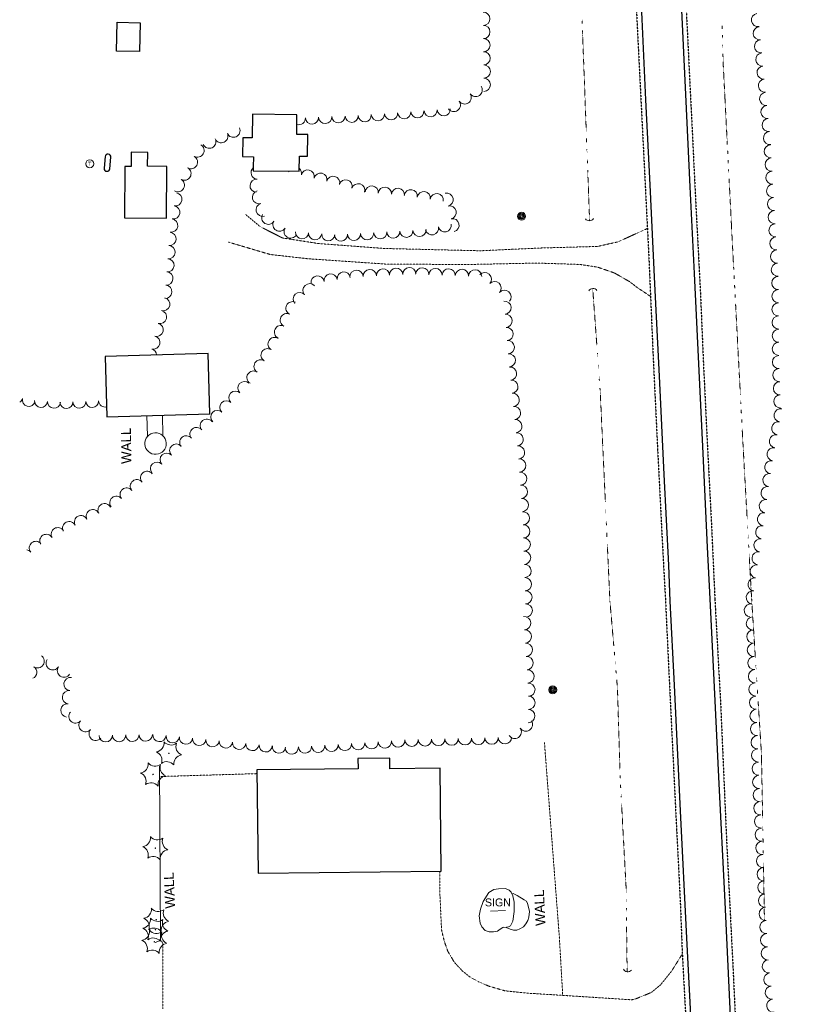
# Model space of a CAD drawing. Extents: x 386588 to 390135, y 96998 to 113606.
# Tile 92 of 93: x 387774 to 388248, y 112517 to 113113. Entities that reach past the tile are written whole.
import ezdxf
from ezdxf.enums import TextEntityAlignment as Align

# ---------------------------------------------------------------- set-up
doc = ezdxf.new("R2010")
doc.units = 0
doc.header["$MEASUREMENT"] = 0
doc.linetypes.add('Wisdot3', pattern=[0.1875, 0.125, -0.0625])
doc.linetypes.add('Wisdot6', pattern=[0.375, 0.125, -0.0625, 0.03125, -0.0625, 0.03125, -0.0625])
for name, color, linetype, lineweight in [('E_BLD', 241, 'Continuous', 25), ('E_DRN', 40, 'Continuous', 15), ('E_DWY', 2, 'Wisdot3', 15), ('E_LAND_Vegetation', 3, 'Continuous', 15), ('E_MISCPROP', 30, 'Continuous', 15), ('E_MISCPROP_Railing', 30, 'Continuous', 15), ('E_MISCPROP_Solid', 241, 'Continuous', 15), ('E_RDWY', 21, 'Continuous', 25), ('E_RDWY_Gravel', 21, 'Wisdot3', 25), ('E_SGN', 21, 'Continuous', 15), ('E_WAL', 40, 'Continuous', 25), ('E_WTR', 4, 'Wisdot6', 15)]:
    doc.layers.add(name, color=color, linetype=linetype, lineweight=lineweight)
doc.styles.add('Style-dot_font5', font='dot_font5.shx')

# ---------------------------------------------------------------- blocks, each defined once
blk = doc.blocks.new('CULV')
at = {"layer": 'E_DRN'}
blk.add_arc((0, 6.1), 6.15, 216.8699, 323.1301, dxfattribs=at)
blk = doc.blocks.new('CTRE')
at = {"layer": 'E_LAND_Vegetation'}
blk.add_circle((0, 0), 0.223, dxfattribs=at)
for centre, start, end in [((-11.97, 8.96), 280.2067, 5.97162), ((1.81, 14.92), 220.21132, 305.97623), ((13.83, 5.89), 160.21133, 245.97624), ((-13.83, -5.9), 340.21132, 65.97623), ((-1.81, -14.93), 40.21133, 125.97624)]:
    blk.add_arc(centre, 7.87, start, end, dxfattribs=at)
at = {"layer": 'E_LAND_Vegetation', "extrusion": (0, 0, -1)}
blk.add_arc((-12.03, -9.04), 7.87, 354.07279, 79.74889, dxfattribs=at)
blk = doc.blocks.new('POLE')
at = {"layer": 'E_MISCPROP'}
for radius in [4.46, 3.35, 2.23, 1.12]:
    blk.add_circle((0, 0), radius, dxfattribs=at)
blk = doc.blocks.new('SIGN')
at = {"layer": 'E_SGN', "lineweight": 13, "style": 'Style-dot_font5'}
blk.add_text('SIGN', height=12, dxfattribs=at).set_placement((0, 0), align=Align.MIDDLE_CENTER)
blk = doc.blocks.new('TANK')
at = {"layer": 'E_MISCPROP_Solid'}
blk.add_circle((0, 0), 10.9, dxfattribs=at)
at = {"layer": 'E_MISCPROP_Solid', "style": 'Style-dot_font5', "width": 1.111111}
blk.add_text('T', height=10.8, dxfattribs=at).set_placement((0, 0), align=Align.MIDDLE_CENTER)

msp = doc.modelspace()

# ---------------------------------------------------------------- linework, layer by layer
at = {"layer": 'E_BLD'}
for p, q in [((387832.71, 113093.66), (387833.17, 113111.12)), ((387833.17, 113111.12), (387847.15, 113110.74)), ((387847.15, 113110.74), (387846.68, 113093.28)), ((387846.68, 113093.28), (387832.71, 113093.66)), ((387915, 113055.47), (387914.83, 113041.04)), ((387941.89, 113055.14), (387915, 113055.47)), ((387941.74, 113043.22), (387941.89, 113055.14)), ((387909.11, 113041.11), (387908.98, 113029.8)), ((387914.83, 113041.04), (387909.11, 113041.11)), ((387948.41, 113043.14), (387941.74, 113043.22)), ((387948.25, 113030), (387948.41, 113043.14)), ((387841.62, 113032.39), (387841.56, 113023.72)), ((387851.63, 113032.31), (387841.62, 113032.39)), ((387851.56, 113023.98), (387851.63, 113032.31)), ((387825.92, 113029.75), (387825.21, 113022.69)), ((387828.7, 113022.43), (387829.41, 113029.42)), ((387908.98, 113029.8), (387915.58, 113029.72)), ((387915.58, 113029.72), (387915.51, 113023.67)), ((387943.33, 113020.92), (387943.44, 113030.06)), ((387943.44, 113030.06), (387948.25, 113030)), ((387837.76, 113023.75), (387837.52, 112992.83)), ((387841.56, 113023.72), (387837.76, 113023.75)), ((387863.2, 113023.89), (387851.56, 113023.98)), ((387862.96, 112992.63), (387863.2, 113023.89)), ((387915.51, 113023.67), (387915.48, 113021.26)), ((387915.48, 113021.26), (387943.33, 113020.92)), ((387837.52, 112992.83), (387862.96, 112992.63)), ((387888.19, 112910.76), (387825.92, 112908.89)), ((387825.92, 112908.89), (387827.01, 112872.39)), ((387889.29, 112874.26), (387888.19, 112910.76)), ((387827.01, 112872.39), (387889.29, 112874.26)), ((387997.99, 112665.95), (387978.78, 112665.72)), ((387978.78, 112665.72), (387978.86, 112659.48)), ((387998.06, 112659.51), (387997.99, 112665.95)), ((387978.86, 112659.48), (387917.64, 112658.77)), ((387917.64, 112658.77), (387918.36, 112596.27)), ((388028.44, 112659.87), (387998.06, 112659.51)), ((388029.16, 112597.55), (388028.44, 112659.87)), ((387918.36, 112596.27), (388029.16, 112597.55))]:
    msp.add_line(p, q, dxfattribs=at)
for centre, start, end in [((387827.66, 113029.57), 355.00301, 174.2537), ((387826.96, 113022.62), 177.82117, 353.86849)]:
    msp.add_arc(centre, 1.75, start, end, dxfattribs=at)
at = {"layer": 'E_DWY', "flags": 128}
for points in [[(388052.86, 112972.81), (387994.83, 112974.21), (387955.01, 112977.18), (387933.05, 112980.59), (387919.52, 112987.52), (387910.74, 112994.86)], [(388153.83, 112986.29), (388136.01, 112978.2), (388123.64, 112975.44), (388088.06, 112974.45), (388052.86, 112972.81)], [(387900.57, 112978.02), (387925.67, 112970.59), (387948.37, 112968), (387995.97, 112964.74), (388045.94, 112964.51), (388086.74, 112965.38), (388112.99, 112964.56), (388123.75, 112962.9), (388133.85, 112959.42), (388143.28, 112954.01), (388147.49, 112950.72), (388155.74, 112945.23)], [(388091.58, 112675.36), (388100.61, 112557.43), (388102.63, 112522.38)], [(387858.65, 112654.75), (387917.66, 112656.52)], [(388028.36, 112597.54), (388028.27, 112585.63), (388029.34, 112562.04), (388031.01, 112555.07), (388033.17, 112549.02), (388037.14, 112542.31), (388042.01, 112537.1), (388046.78, 112533.31), (388051.94, 112530.55), (388057.96, 112527.96), (388067.65, 112525.15), (388082.23, 112523.66), (388105.76, 112522.19), (388144.39, 112519.7), (388147.22, 112520.44), (388156.16, 112524.11), (388161.83, 112528.78), (388168.48, 112537.06), (388174.96, 112547.42)], [(387860.74, 112514.26), (387860.81, 112521.67), (387860.7, 112554.28), (387859.27, 112555.84)]]:
    msp.add_lwpolyline(points, dxfattribs=at)
at = {"layer": 'E_LAND_Vegetation'}
for centre, radius, start, end in [((388054.6, 113113.17), 3.99, 270.504, 90.48868), ((388220.69, 113112.45), 3.98, 100.04355, 280.02822), ((388054.66, 113105.19), 3.99, 270.504, 90.48868), ((388221.8, 113104.41), 3.98, 95.59843, 275.58311), ((388054.73, 113097.2), 3.99, 270.504, 90.48868), ((388222.58, 113096.48), 3.98, 95.59843, 275.58311), ((388054.8, 113089.21), 3.99, 270.504, 90.48868), ((388223.35, 113088.55), 3.98, 95.59843, 275.58311), ((388054.87, 113081.23), 3.99, 270.504, 90.48868), ((388224.13, 113080.62), 3.98, 95.59843, 275.58311), ((388054.94, 113073.24), 3.99, 270.504, 90.48868), ((388224.9, 113072.69), 3.98, 95.59843, 275.58311), ((388043.36, 113065.56), 3.99, 214.60007, 34.58474), ((388049.94, 113070.1), 3.99, 214.60007, 34.58474), ((388225.68, 113064.76), 3.98, 95.59843, 275.58311), ((388036.79, 113061.03), 3.99, 214.60007, 34.58474), ((387990.86, 113055.45), 3.99, 184.29527, 4.27995), ((387998.83, 113056.05), 3.99, 184.29527, 4.27995), ((388006.79, 113056.65), 3.99, 184.29527, 4.27995), ((388014.75, 113057.25), 3.99, 184.29527, 4.27995), ((388022.72, 113057.84), 3.99, 184.29527, 4.27995), ((388030.68, 113058.44), 3.99, 184.29527, 4.27995), ((388226.46, 113056.83), 3.98, 95.59843, 275.58311), ((387943.06, 113053.05), 3.99, 251.79311, 2.55267), ((387951.04, 113053.41), 3.99, 182.56799, 2.55267), ((387959.02, 113053.77), 3.99, 182.56799, 2.55267), ((387967, 113054.12), 3.99, 182.56799, 2.55267), ((387974.98, 113054.48), 3.99, 182.56799, 2.55267), ((387982.9, 113054.86), 3.99, 184.29527, 4.27995), ((388227.23, 113048.9), 3.98, 95.59843, 275.58311), ((387896.18, 113042.14), 4.01, 204.52576, 24.51043), ((387903.46, 113045.46), 4.01, 204.52576, 24.51043), ((388228.01, 113040.97), 3.98, 95.59843, 275.58311), ((387888.89, 113038.81), 4.01, 204.52576, 24.51043), ((387881.75, 113033.42), 4.01, 240.39542, 60.3801), ((388228.52, 113032.94), 3.98, 93.40637, 273.39104), ((387877.79, 113026.45), 4.01, 240.39542, 60.3801), ((388228.99, 113024.99), 3.98, 93.40637, 273.39104), ((387873.83, 113019.49), 4.01, 240.39542, 60.3801), ((387918.13, 113020.07), 3.97, 131.48371, 265.28628), ((387940.71, 113019.65), 3.97, 160.21461, 166.19085), ((387940.71, 113019.65), 3.97, 346.20617, 48.40465), ((387948.42, 113017.76), 3.97, 346.20617, 166.19085), ((388229.47, 113017.04), 3.98, 93.40637, 273.39104), ((387869.87, 113012.52), 4.01, 240.39542, 60.3801), ((387917.48, 113012.16), 3.97, 85.3016, 265.28628), ((387956.14, 113015.86), 3.97, 346.20617, 166.19085), ((387963.85, 113013.97), 3.97, 346.20617, 166.19085), ((387971.36, 113011.78), 3.97, 343.00406, 162.98874), ((387918.91, 113005.22), 3.97, 106.23936, 286.22404), ((387978.95, 113009.46), 3.97, 343.00406, 162.98874), ((387987.16, 113008.05), 3.97, 355.00538, 174.99006), ((387995.07, 113007.36), 3.97, 355.00538, 174.99006), ((388002.98, 113006.67), 3.97, 355.00538, 174.99006), ((388010.75, 113005.8), 3.97, 351.69412, 171.6788), ((388018.6, 113004.65), 3.97, 351.69412, 171.6788), ((388229.94, 113009.08), 3.98, 93.40637, 273.39104), ((387868.34, 113003.91), 4.01, 260.93524, 80.91992), ((388026.46, 113003.5), 3.97, 351.69412, 171.6788), ((388032.42, 113003.75), 3.97, 283.14523, 103.12991), ((388230.41, 113001.13), 3.98, 93.40637, 273.39104), ((387867.08, 112996), 4.01, 260.93524, 80.91992), ((387921.13, 112997.59), 3.97, 106.23936, 286.22404), ((388034.23, 112996.02), 3.97, 283.14523, 103.12991), ((388230.88, 112993.18), 3.98, 93.40637, 273.39104), ((387865.81, 112988.09), 4.01, 260.93524, 80.91992), ((387924.55, 112992.77), 3.97, 148.4644, 328.44908), ((387931.31, 112988.61), 3.97, 148.4644, 328.44908), ((388036.03, 112988.29), 3.97, 283.14523, 103.12991), ((387938.08, 112984.46), 3.97, 148.4644, 328.44908), ((387944.99, 112983.96), 3.97, 175.81442, 355.7991), ((388000.18, 112984.42), 3.97, 183.5611, 3.54578), ((388008.11, 112984.91), 3.97, 183.5611, 3.54578), ((388016.03, 112985.4), 3.97, 183.5611, 3.54578), ((388023.55, 112986.43), 3.97, 192.56788, 12.55256), ((388031.3, 112988.15), 3.97, 192.56788, 12.55256), ((388231.36, 112985.22), 3.98, 93.40637, 273.39104), ((387864.82, 112979.98), 4.01, 265.52054, 85.50522), ((387952.91, 112983.38), 3.97, 175.81442, 355.7991), ((387960.83, 112982.8), 3.97, 175.81442, 355.7991), ((387968.49, 112982.64), 3.97, 183.01891, 3.00359), ((387976.42, 112983.06), 3.97, 183.01891, 3.00359), ((387984.35, 112983.47), 3.97, 183.01891, 3.00359), ((387992.26, 112983.93), 3.97, 183.5611, 3.54578), ((388231.83, 112977.27), 3.98, 93.40637, 273.39104), ((387864.19, 112972), 4.01, 265.52054, 85.50522), ((388232.3, 112969.32), 3.98, 93.40637, 273.39104), ((387863.56, 112964.01), 4.01, 265.52054, 85.50522), ((387977.94, 112957.09), 4, 2.81574, 182.80042), ((387985.92, 112957.48), 4, 2.81574, 182.80042), ((387993.91, 112957.87), 4, 2.81574, 182.80042), ((388001.89, 112958.26), 4, 2.81574, 182.80042), ((388009.87, 112958.65), 4, 2.81574, 182.80042), ((388017.69, 112958.47), 4, 358.02327, 178.00795), ((388025.68, 112958.19), 4, 358.02327, 178.00795), ((388033.66, 112957.92), 4, 358.02327, 178.00795), ((388041.65, 112957.64), 4, 358.02327, 178.00795), ((388049.64, 112957.36), 4, 358.02327, 178.00795), ((388232.77, 112961.36), 3.98, 93.40637, 273.39104), ((387862.94, 112956.03), 4.01, 265.52054, 85.50522), ((387954.42, 112953.66), 4, 8.50487, 188.48955), ((387962.32, 112954.85), 4, 8.50487, 188.48955), ((387970.23, 112956.03), 4, 8.50487, 188.48955), ((388055.49, 112955.6), 4, 318.09491, 138.07959), ((388233.03, 112953.3), 3.98, 90.47155, 270.45622), ((387862.31, 112948.04), 4.01, 265.52054, 85.50522), ((387949.5, 112948.93), 4, 41.8257, 221.81038), ((388061.44, 112950.26), 4, 318.09491, 138.07959), ((388067.39, 112944.92), 4, 318.09491, 138.07959), ((388233.09, 112945.33), 3.98, 90.47155, 270.45622), ((387861.05, 112940.53), 4.01, 255.52558, 75.51026), ((387943.55, 112943.6), 4, 41.8257, 221.81038), ((387859.05, 112932.77), 4.01, 255.52558, 75.51026), ((387939.24, 112938.04), 4, 64.06481, 244.04949), ((388067.42, 112938.37), 4, 274.72815, 94.71283), ((388233.16, 112937.36), 3.98, 90.47155, 270.45622), ((387935.74, 112930.85), 4, 64.06481, 244.04949), ((388068.08, 112930.41), 4, 274.72815, 94.71283), ((388233.22, 112929.39), 3.98, 90.47155, 270.45622), ((387857.04, 112925.02), 4.01, 255.52558, 75.51026), ((387932.24, 112923.66), 4, 64.06481, 244.04949), ((388068.74, 112922.44), 4, 274.72815, 94.71283), ((388233.29, 112921.43), 3.98, 90.47155, 270.45622), ((387855.04, 112917.26), 4.01, 255.52558, 75.51026), ((387928.39, 112916.41), 4, 57.86592, 237.8506), ((387853.04, 112909.51), 4.01, 4.56066, 75.51026), ((387924.14, 112909.64), 4, 57.86592, 237.8506), ((388069.4, 112914.47), 4, 274.72815, 94.71283), ((388233.35, 112913.46), 3.98, 90.47155, 270.45622), ((387919.89, 112902.87), 4, 57.86592, 237.8506), ((388070.06, 112906.51), 4, 274.72815, 94.71283), ((388233.42, 112905.49), 3.98, 90.47155, 270.45622), ((388070.8, 112898.51), 4, 275.78898, 95.77366), ((388233.69, 112897.6), 3.98, 92.28878, 272.27346), ((387915.64, 112896.1), 4, 57.86592, 237.8506), ((387910.16, 112889.77), 4, 46.82362, 226.8083), ((388071.6, 112890.56), 4, 275.78898, 95.77366), ((388234, 112889.64), 3.98, 92.28878, 272.27346), ((387772.22, 112884.52), 3.9, 300.8911, 345.11213), ((387779.76, 112882.52), 3.9, 165.12745, 345.11213), ((387904.69, 112883.94), 4, 46.82362, 226.8083), ((388072.41, 112882.6), 4, 275.78898, 95.77366), ((388234.32, 112881.68), 3.98, 92.28878, 272.27346), ((387787.12, 112881.92), 3.9, 176.43387, 356.41855), ((387794.91, 112881.43), 3.9, 176.43387, 356.41855), ((387802.49, 112881.24), 3.9, 182.29675, 2.28143), ((387810.28, 112881.55), 3.9, 182.29675, 2.28143), ((387818.08, 112881.86), 3.9, 182.29675, 2.28143), ((387825.87, 112882.17), 3.9, 182.29675, 284.26933), ((387899.22, 112878.12), 4, 46.82362, 226.8083), ((388073.21, 112874.65), 4, 275.78898, 95.77366), ((388234.48, 112873.27), 3.98, 79.79043, 259.77511), ((387893.75, 112872.29), 4, 46.82362, 226.8083), ((387881.17, 112861.97), 4, 39.0009, 218.98558), ((387887.39, 112867), 4, 39.0009, 218.98558), ((388074.02, 112866.7), 4, 275.78898, 95.77366), ((388233.07, 112865.43), 3.98, 79.79043, 259.77511), ((387874.96, 112856.94), 4, 39.0009, 218.98558), ((388074.83, 112858.74), 4, 275.78898, 95.77366), ((388231.66, 112857.59), 3.98, 79.79043, 259.77511), ((387868.92, 112851.95), 4, 43.16819, 223.15287), ((388075.63, 112850.79), 4, 275.78898, 95.77366), ((388230.24, 112849.75), 3.98, 79.79043, 259.77511), ((387863.09, 112846.48), 4, 43.16819, 223.15287), ((387857.25, 112841.01), 4, 43.16819, 223.15287), ((388076.32, 112842.9), 4, 273.90452, 93.88919), ((388228.83, 112841.91), 3.98, 79.79043, 259.77511), ((387851.31, 112835.45), 4, 39.04479, 219.02947), ((388076.86, 112834.92), 4, 273.90452, 93.88919), ((388227.66, 112834.11), 3.98, 82.075, 262.05968), ((387838.89, 112825.38), 4, 39.04479, 219.02947), ((387845.1, 112830.41), 4, 39.04479, 219.02947), ((388077.41, 112826.95), 4, 273.90452, 93.88919), ((388226.56, 112826.22), 3.98, 82.075, 262.05968), ((387832.68, 112820.34), 4, 39.04479, 219.02947), ((387825.57, 112815.88), 4, 26.90801, 206.89268), ((388077.95, 112818.97), 4, 273.90452, 93.88919), ((388225.46, 112818.33), 3.98, 82.075, 262.05968), ((387811.31, 112808.65), 4, 26.90801, 206.89268), ((387818.44, 112812.27), 4, 26.90801, 206.89268), ((388078.49, 112811), 4, 273.90452, 93.88919), ((388224.37, 112810.44), 3.98, 82.075, 262.05968), ((387804.18, 112805.03), 4, 26.90801, 206.89268), ((388078.79, 112803.08), 4, 271.82393, 91.80861), ((388223.27, 112802.55), 3.98, 82.075, 262.05968), ((387790.32, 112797.31), 4, 30.12546, 210.11014), ((387797.24, 112801.33), 4, 30.12546, 210.11014), ((387784.02, 112793.07), 4, 39.99112, 219.9758), ((388079.05, 112795.09), 4, 271.82393, 91.80861), ((388222.17, 112794.65), 3.98, 82.075, 262.05968), ((387777.89, 112787.93), 4, 39.99112, 81.87648), ((388079.3, 112787.1), 4, 271.82393, 91.80861), ((388221.07, 112786.76), 3.98, 82.075, 262.05968), ((388079.55, 112779.12), 4, 271.82393, 91.80861), ((388219.91, 112778.86), 3.98, 81.49285, 261.47753), ((388079.81, 112771.13), 4, 271.82393, 91.80861), ((388218.73, 112770.98), 3.98, 81.49285, 261.47753), ((388080.06, 112763.14), 4, 271.82393, 91.80861), ((388217.55, 112763.1), 3.98, 81.49285, 261.47753), ((388080.31, 112755.15), 4, 271.82393, 91.80861), ((388216.38, 112755.22), 3.98, 81.49285, 261.47753), ((388079.26, 112747.57), 4.03, 273.69219, 93.67686), ((388217.63, 112747.39), 4, 92.30645, 272.29113), ((388079.78, 112739.52), 4.03, 273.69219, 93.67686), ((388217.95, 112739.4), 4, 92.30645, 272.29113), ((388080.3, 112731.47), 4.03, 273.69219, 93.67686), ((388218.27, 112731.41), 4, 92.30645, 272.29113), ((387785.08, 112724.51), 4.03, 235.70794, 55.69262), ((387794.22, 112723.29), 4.03, 146.95944, 326.94412), ((388080.82, 112723.42), 4.03, 273.69219, 93.67686), ((388218.59, 112723.42), 4, 92.30645, 272.29113), ((387780.53, 112717.85), 4.03, 294.57885, 55.69262), ((387800.98, 112718.89), 4.03, 146.95944, 326.94412), ((388081.34, 112715.36), 4.03, 273.69219, 93.67686), ((388218.91, 112715.44), 4, 92.30645, 272.29113), ((387804.99, 112710.74), 4.03, 83.22486, 263.20953), ((388081.86, 112707.31), 4.03, 273.69219, 93.67686), ((388219.23, 112707.45), 4, 92.30645, 272.29113), ((387804.04, 112702.73), 4.03, 83.22486, 263.20953), ((387803.09, 112694.72), 4.03, 83.22486, 263.20953), ((388081.91, 112699.42), 4.03, 269.03858, 89.02326), ((388219.55, 112699.46), 4, 92.30645, 272.29113), ((387807.93, 112691.1), 4.03, 139.38069, 319.36537), ((388081.78, 112691.36), 4.03, 269.03858, 89.02326), ((388219.87, 112691.48), 4, 92.30645, 272.29113), ((387814.05, 112685.85), 4.03, 139.38069, 319.36537), ((388080.33, 112686.25), 4.03, 213.52775, 33.51243), ((388220.19, 112683.49), 4, 92.30645, 272.29113), ((387820.17, 112680.59), 4.03, 139.38069, 319.36537), ((388073.6, 112681.79), 4.03, 213.52775, 33.51243), ((387826.26, 112679.69), 4.03, 181.12353, 1.10821), ((387834.33, 112679.85), 4.03, 181.12353, 1.10821), ((387842.39, 112680), 4.03, 181.12353, 1.10821), ((387850.46, 112680.16), 4.03, 181.12353, 1.10821), ((387858.75, 112679.9), 4.03, 174.45673, 354.4414), ((387866.78, 112679.12), 4.03, 174.45673, 354.4414), ((387874.81, 112678.34), 4.03, 174.45673, 354.4414), ((387882.84, 112677.55), 4.03, 174.45673, 354.4414), ((387890.87, 112676.77), 4.03, 174.45673, 354.4414), ((387898.91, 112675.99), 4.03, 174.45673, 354.4414), ((387906.94, 112675.21), 4.03, 174.45673, 354.4414), ((387914.97, 112674.43), 4.03, 174.45673, 354.4414), ((387970.93, 112674.45), 4.03, 183.69203, 3.67671), ((387978.98, 112674.97), 4.03, 183.69203, 3.67671), ((387987.03, 112675.49), 4.03, 183.69203, 3.67671), ((387995.08, 112676.01), 4.03, 183.69203, 3.67671), ((388003.13, 112676.52), 4.03, 183.69203, 3.67671), ((388011.26, 112677.04), 4.03, 181.52347, 1.50815), ((388019.33, 112677.25), 4.03, 181.52347, 1.50815), ((388027.39, 112677.47), 4.03, 181.52347, 1.50815), ((388035.46, 112677.68), 4.03, 181.52347, 1.50815), ((388043.52, 112677.89), 4.03, 181.52347, 1.50815), ((388051.59, 112678.11), 4.03, 181.52347, 1.50815), ((388059.65, 112678.32), 4.03, 181.52347, 1.50815), ((388067.72, 112678.53), 4.03, 181.52347, 1.50815), ((388220.51, 112675.5), 4, 92.30645, 272.29113), ((387923, 112673.65), 4.03, 174.45673, 354.4414), ((387931.03, 112672.87), 4.03, 174.45673, 354.4414), ((387938.72, 112672.38), 4.03, 183.69203, 3.67671), ((387946.77, 112672.9), 4.03, 183.69203, 3.67671), ((387954.82, 112673.41), 4.03, 183.69203, 3.67671), ((387962.87, 112673.93), 4.03, 183.69203, 3.67671), ((388220.83, 112667.51), 4, 92.30645, 272.29113), ((388221.15, 112659.53), 4, 92.30645, 272.29113), ((388221.48, 112651.54), 4, 92.30645, 272.29113), ((388221.8, 112643.55), 4, 92.30645, 272.29113), ((388222.18, 112635.59), 4, 92.91608, 272.90076), ((388222.59, 112627.61), 4, 92.91608, 272.90076), ((388223, 112619.62), 4, 92.91608, 272.90076), ((388223.4, 112611.64), 4, 92.91608, 272.90076), ((388223.81, 112603.66), 4, 92.91608, 272.90076), ((388224.21, 112595.67), 4, 92.91608, 272.90076), ((388224.62, 112587.69), 4, 92.91608, 272.90076), ((388225.02, 112579.71), 4, 92.91608, 272.90076), ((388225.43, 112571.72), 4, 92.91608, 272.90076), ((388225.83, 112563.74), 4, 92.91608, 272.90076), ((388226.24, 112555.76), 4, 92.91608, 272.90076), ((388226.65, 112547.77), 4, 92.91608, 272.90076), ((388227.32, 112539.94), 4, 96.40596, 276.39063), ((388228.21, 112532), 4, 96.40596, 276.39063), ((388229.1, 112524.05), 4, 96.40596, 276.39063), ((388229.99, 112516.11), 4, 96.40596, 276.39063)]:
    msp.add_arc(centre, radius, start, end, dxfattribs=at)
at = {"layer": 'E_MISCPROP_Railing', "flags": 128}
for points in [[(387851.57, 112860.57), (387851.44, 112860.69), (387851.12, 112873.12)], [(387860.7, 112861.06), (387860.84, 112861.22), (387860.51, 112873.4)], [(387858.69, 112661.05), (387859.34, 112556.62), (387858.75, 112555.37), (387856.16, 112554.43)], [(388072.56, 112567.37), (388073.3, 112573.05), (388073.26, 112578.8), (388072.46, 112582.62), (388071.43, 112584.87), (388070.25, 112586.12), (388067.98, 112586.97), (388063.78, 112586.92), (388060.94, 112586.41), (388057.85, 112584.55), (388054.44, 112579.24)], [(388054.44, 112579.24), (388052.86, 112574.61), (388052.13, 112570.47), (388052.63, 112566.08), (388053.66, 112563.83), (388055.68, 112561.64), (388058.17, 112560.8), (388060.71, 112560.74), (388063.11, 112561.23), (388064.8, 112562.45), (388066.39, 112563.54), (388068.71, 112563.69), (388069.92, 112563.77), (388071.09, 112564.4), (388072.56, 112567.37)], [(388067.05, 112563.59), (388068.39, 112563.45), (388070.88, 112562.5), (388072.92, 112561.75), (388074.9, 112561.88), (388076.74, 112562.55), (388078.97, 112563.91), (388080.3, 112565.65), (388081.5, 112567.61), (388082.13, 112569.75), (388082.47, 112573.09), (388081.97, 112575.71), (388081.38, 112578), (388080.63, 112579.38), (388079.36, 112580.19), (388074.99, 112582.78), (388072.7, 112584.07), (388071.95, 112583.73)]]:
    msp.add_lwpolyline(points, dxfattribs=at)
at = {"layer": 'E_MISCPROP_Railing'}
msp.add_ellipse((387856.38, 112856.2), major_axis=(6.49, 0.4), ratio=0.999964, dxfattribs=at)
at = {"layer": 'E_RDWY', "flags": 128}
for points in [[(388135.3, 113597.94), (388135.35, 113594.75), (388135.85, 113558.2), (388136.74, 113511.58), (388137.79, 113458.91), (388138.93, 113413.8), (388140.6, 113355.57), (388142.33, 113301.84), (388144.31, 113249.28), (388146.89, 113191.61), (388149.51, 113133.44), (388150.5, 113113.01), (388152.76, 113064.03), (388155.22, 113012.79), (388158.16, 112952.91), (388160.91, 112897.02), (388163.77, 112837.53), (388166.62, 112782.7), (388167.47, 112760.94)], [(388159.31, 113598.63), (388159.67, 113568.74), (388160.3, 113528.98), (388161.35, 113480.76), (388162.32, 113437.47), (388163.37, 113396.46), (388164.89, 113345.21), (388166.72, 113292.37), (388168.7, 113240.87), (388171.57, 113177.61), (388174.05, 113126.98), (388176.97, 113067.38), (388179.6, 113011.54), (388182.2, 112959.02), (388184.81, 112904.35), (388187.4, 112850.28), (388190.09, 112793.44), (388191.59, 112762.17)], [(388167.47, 112760.94), (388170.03, 112710.11), (388173.66, 112634.01), (388177.52, 112556.93), (388180.69, 112494.84), (388183.93, 112428.99), (388187.14, 112360.38), (388190.39, 112291), (388193.39, 112233.26), (388196.18, 112173.52), (388199.43, 112111.11), (388201.2, 112073.3), (388191.03, 112060.2)], [(388191.59, 112762.17), (388194.06, 112712.97), (388197.09, 112650.37), (388200.38, 112583.04), (388203.75, 112514.33), (388206.66, 112453.77), (388209.65, 112393.6), (388212.35, 112337.12), (388215.18, 112278.54), (388218.27, 112215.06), (388221.39, 112151.25), (388224.21, 112093.62), (388226.64, 112043.09), (388229.46, 111985.51), (388232.03, 111934.54), (388235.17, 111868.47), (388237.08, 111830.29), (388238.97, 111816.42)]]:
    msp.add_lwpolyline(points, dxfattribs=at)
at = {"layer": 'E_RDWY_Gravel', "flags": 128}
for points in [[(388132.19, 113597.85), (388132.84, 113555.65), (388133.85, 113507.09), (388134.78, 113453.81), (388134.8, 113453.42), (388135.92, 113409.36), (388137.56, 113352.68), (388139.09, 113305.71), (388141, 113258.7), (388143.1, 113207.99), (388145.34, 113154.9), (388146.15, 113140.02), (388148.88, 113084.41), (388151.89, 113025.2), (388154.84, 112966), (388157.34, 112907.98), (388159.86, 112855.69), (388162.72, 112798.91), (388164.75, 112761.79)], [(388162.19, 113598.71), (388162.82, 113557.24), (388163.89, 113506.08), (388164.74, 113462.06), (388165.71, 113415.94), (388166.11, 113395.2), (388167.14, 113358.13), (388169.1, 113313.07), (388169.96, 113284.93), (388171.83, 113237.76), (388173.21, 113206.59), (388175.59, 113154.84), (388178.07, 113103.27), (388180.51, 113054.18), (388183.14, 113000.17), (388185.83, 112948.83), (388187.66, 112905.98), (388190.16, 112854.02), (388192.65, 112805.83), (388194.66, 112761.83)], [(388164.75, 112761.79), (388166.98, 112714.56), (388170.13, 112650.26), (388173.8, 112576.98), (388174.85, 112549.41), (388179.52, 112462.32), (388182.54, 112402.6), (388185.58, 112330.49), (388189.15, 112259.58), (388192.7, 112187.29), (388194.32, 112150.97), (388192.45, 112086.4), (388191.6, 112070.48), (388188.55, 112060.49)], [(388194.66, 112761.83), (388198.14, 112698.2), (388201.72, 112616.02), (388205.36, 112544.12), (388208.9, 112468.56), (388212.77, 112390.32), (388216.69, 112306.39), (388221.15, 112215.64), (388225.64, 112126.22), (388229.7, 112042.46), (388231.05, 112014.63), (388234.22, 111949.17), (388241.84, 111949.27), (388243.91, 111894.74), (388247.01, 111829.44), (388247.53, 111817.14)]]:
    msp.add_lwpolyline(points, dxfattribs=at)
at = {"layer": 'E_SGN'}
msp.add_line((388058.89, 112573.39), (388067.94, 112573.64), dxfattribs=at)
at = {"layer": 'E_WTR', "flags": 128}
for points in [[(388114.42, 113110.36), (388114.34, 113112.47)], [(388115.73, 113075.5), (388114.58, 113106.13)], [(388199.08, 113107.07), (388199.02, 113108.96)], [(388199.25, 113101.39), (388199.19, 113103.29)], [(388199.41, 113095.72), (388199.35, 113097.61)], [(388200.78, 113064.53), (388199.71, 113085.51), (388199.52, 113091.94)], [(388116.88, 113044.87), (388115.73, 113075.5)], [(388202.18, 113037.13), (388200.78, 113064.53)], [(388117.11, 113038.53), (388117.03, 113040.65)], [(388117.35, 113032.2), (388117.27, 113034.31)], [(388202.47, 113031.46), (388202.38, 113033.35)], [(388117.59, 113025.86), (388117.51, 113027.97)], [(388202.76, 113025.79), (388202.67, 113027.68)], [(388118.9, 112991), (388117.75, 113021.63)], [(388203.05, 113020.12), (388202.96, 113022.01)], [(388204.65, 112988.94), (388203.25, 113016.34)], [(388206.07, 112961.54), (388205.42, 112973.86), (388204.65, 112988.94)], [(388206.37, 112955.87), (388206.27, 112957.76)], [(388123.27, 112915.68), (388120.78, 112949.93)], [(388206.67, 112950.21), (388206.57, 112952.1)], [(388206.97, 112944.54), (388206.87, 112946.43)], [(388208.62, 112913.36), (388207.17, 112940.76)], [(388210.07, 112885.96), (388208.62, 112913.36)], [(388123.78, 112908.59), (388123.61, 112910.96)], [(388124.3, 112901.51), (388124.12, 112903.87)], [(388124.81, 112894.42), (388124.64, 112896.78)], [(388126.82, 112855.39), (388125.39, 112886.5), (388125.15, 112889.69)], [(388210.37, 112880.29), (388210.27, 112882.18)], [(388210.67, 112874.62), (388210.57, 112876.51)], [(388210.97, 112868.95), (388210.87, 112870.84)], [(388212.66, 112837.78), (388211.84, 112852.48), (388211.17, 112865.18)], [(388128.41, 112821.09), (388126.82, 112855.39)], [(388214.2, 112810.38), (388212.66, 112837.78)], [(388128.73, 112813.99), (388128.62, 112816.35)], [(388129.06, 112806.89), (388128.95, 112809.25)], [(388214.51, 112804.72), (388214.41, 112806.61)], [(388129.39, 112799.79), (388129.28, 112802.16)], [(388214.83, 112799.05), (388214.73, 112800.94)], [(388131.19, 112760.75), (388129.61, 112795.06)], [(388215.15, 112793.38), (388215.04, 112795.27)], [(388216.89, 112762.21), (388215.36, 112789.6)], [(388131.19, 112760.75), (388133.52, 112733.75)], [(388216.89, 112762.21), (388219.13, 112726.92)], [(388133.84, 112730.02), (388134.01, 112728.16)], [(388134.33, 112724.43), (388134.49, 112722.57)], [(388134.81, 112718.85), (388134.97, 112716.98)], [(388219.44, 112722.05), (388219.59, 112719.62)], [(388135.29, 112713.26), (388135.75, 112707.94), (388136.42, 112686.18)], [(388219.9, 112714.75), (388220.05, 112712.31)], [(388220.36, 112707.45), (388220.52, 112705.01)], [(388220.82, 112700.14), (388222.84, 112668.35), (388222.9, 112664.85)], [(388136.42, 112686.18), (388137.25, 112659.09)], [(388222.9, 112664.85), (388223.53, 112629.49)], [(388137.36, 112655.35), (388137.42, 112653.48)], [(388137.59, 112649.75), (388137.69, 112647.88)], [(388137.9, 112644.15), (388138, 112642.28)], [(388138.2, 112638.55), (388139.67, 112611.48)], [(388223.62, 112624.61), (388223.66, 112622.17)], [(388223.75, 112617.3), (388223.8, 112614.86)], [(388139.67, 112611.48), (388141.01, 112586.84), (388141.03, 112584.41)], [(388223.88, 112609.98), (388223.93, 112607.54)], [(388224.01, 112602.66), (388224.65, 112567.31)], [(388141.08, 112580.67), (388141.1, 112578.8)], [(388141.14, 112575.07), (388141.16, 112573.2)], [(388141.21, 112569.46), (388141.23, 112567.59)], [(388141.27, 112563.85), (388141.58, 112536.75)]]:
    msp.add_lwpolyline(points, dxfattribs=at)

# ---------------------------------------------------------------- block references
at = {"layer": 'E_DRN', "xscale": 0.5, "yscale": 0.5, "zscale": 0.5}
for p, rotation in [((388118.9, 112991), 1.730641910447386), ((388120.78, 112949.93), 182.7175551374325), ((388141.58, 112536.75), 352.4760437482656)]:
    msp.add_blockref('CULV', p, dxfattribs=dict(at, rotation=rotation))
at = {"layer": 'E_LAND_Vegetation', "xscale": 0.7108526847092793, "yscale": 0.7108526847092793, "zscale": 0.7108526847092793}
for p in [(387864.47, 112668.8), (387854.9, 112656.02), (387856.22, 112611.44), (387856.8, 112568.14), (387856.3, 112562.14), (387855.67, 112554.8)]:
    msp.add_blockref('CTRE', p, dxfattribs=at)
at = {"layer": 'E_MISCPROP', "xscale": 0.5377037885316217, "yscale": 0.5377037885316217, "zscale": 0.5377037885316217}
for p in [(388077.75, 112993.7), (388096.61, 112707.21)]:
    msp.add_blockref('POLE', p, dxfattribs=at)
at = {"layer": 'E_MISCPROP_Solid', "xscale": 0.2206654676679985, "yscale": 0.2206654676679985, "zscale": 0.2206654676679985}
msp.add_blockref('TANK', (387816.62, 113025.43), dxfattribs=at)
at = {"layer": 'E_SGN', "xscale": 0.3999999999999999, "yscale": 0.3999999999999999, "zscale": 0.3999999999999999}
msp.add_blockref('SIGN', (388063.44, 112578.62), dxfattribs=at)

# ---------------------------------------------------------------- texts
at = {"layer": 'E_WAL', "style": 'Style-dot_font5', "oblique": 360}
for rotation, p in [(90.91918, (387838.6, 112854.84)), (92.65325, (387864.77, 112585.8)), (92.65325, (388088.73, 112575.37))]:
    msp.add_text('WALL', height=6, rotation=rotation, dxfattribs=at).set_placement(p, align=Align.MIDDLE_CENTER)

doc.saveas('drawing.dxf')
